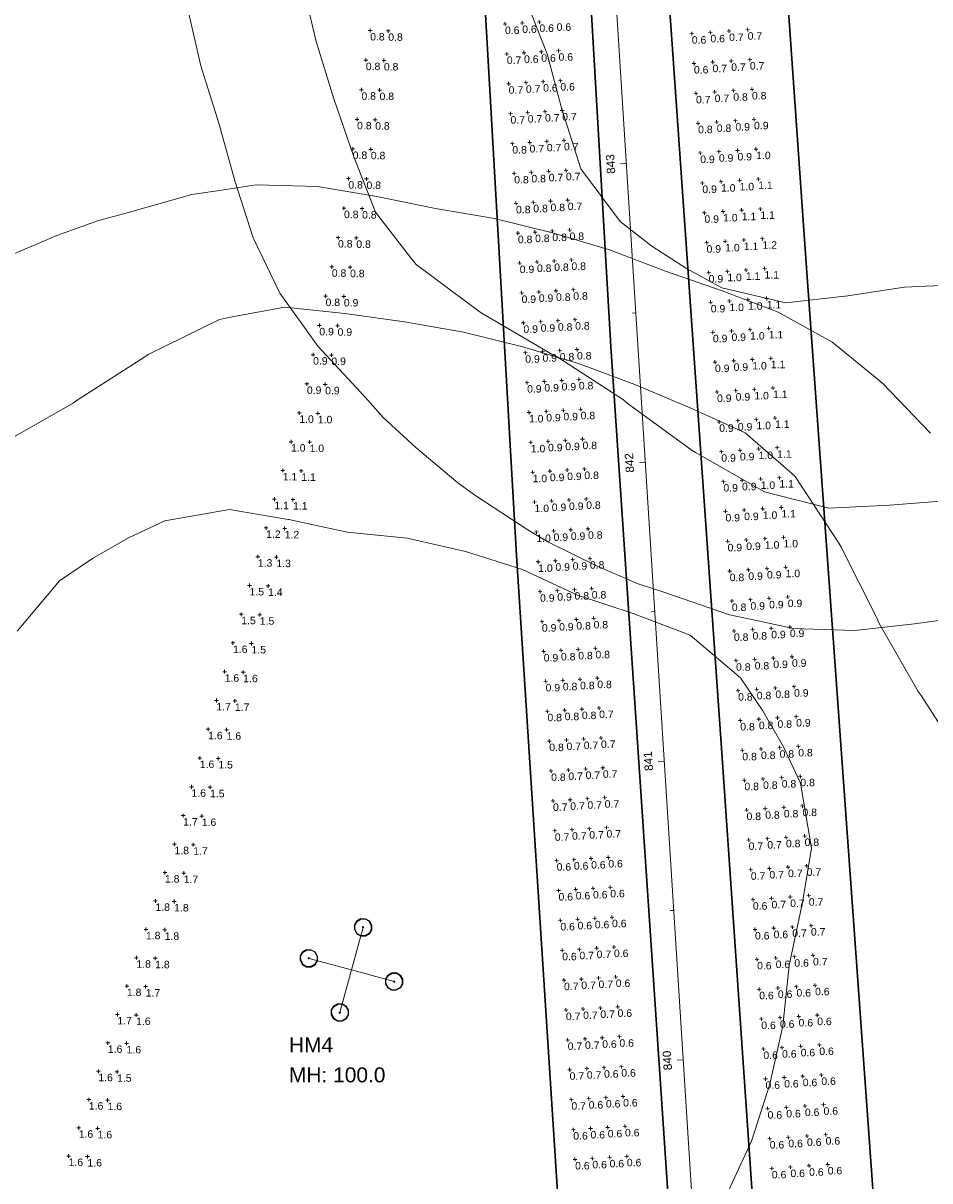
# Model space of a CAD drawing. Extents: x 11759 to 13757, y -2685 to 8839.
# Tile 44 of 55: x 12593 to 12896, y 6384 to 6771. Entities that reach past the tile are written whole.
import ezdxf

# ---------------------------------------------------------------- set-up
doc = ezdxf.new("R2010")
doc.units = 0
doc.header["$MEASUREMENT"] = 0
for name, color, linetype, lineweight in [('AGI32-115446_BK001 - Copy -- 2023-Jan-03 22h-01m-38s-DRAWING', 7, 'Continuous', 0), ('AGI32-Project_1-CALCPTS', 7, 'Continuous', 0), ('AGI32-Project_1-LUMINAIRE', 7, 'Continuous', 0), ('AGI32-Project_1-MARKPOINT', 7, 'Continuous', 0), ('AGI32-Project_1-POLE_PENDANT', 7, 'Continuous', 0), ('AGI32-Project_1-STATISTICAL_AREA', 7, 'Continuous', 0), ('AGI32-Project_1-TEMPLATE', 7, 'Continuous', 0)]:
    doc.layers.add(name, color=color, linetype=linetype, lineweight=lineweight)
doc.styles.add('AGI32-Arial', font='arial.ttf')

# ---------------------------------------------------------------- blocks, each defined once
blk = doc.blocks.new('AGI32-ID1buv4w-Project_1-STATISTICAL_AREA-US 23 NB - Overall')
at = {"layer": 'AGI32-Project_1-STATISTICAL_AREA', "color": 7, "linetype": 'Continuous', "lineweight": 30}
for p, q in [((666.46, 5256.13), (688.19, 4883.66)), ((656.72, 4813.91), (642.42, 5061.79)), ((688.19, 4883.66), (713.46, 4508.5)), ((679.36, 4461.75), (656.72, 4813.91))]:
    blk.add_line(p, q, dxfattribs=at)
blk = doc.blocks.new('AGI32-ID1buv4w-Project_1-STATISTICAL_AREA-US 23 SB - Overall')
at = {"layer": 'AGI32-Project_1-STATISTICAL_AREA', "color": 7, "linetype": 'Continuous', "lineweight": 30}
for p, q in [((753.15, 4916.24), (736.94, 5149.82)), ((701.41, 5088.01), (725.24, 4749.56)), ((776.51, 4591.61), (753.15, 4916.24)), ((725.24, 4749.56), (746.69, 4439.11))]:
    blk.add_line(p, q, dxfattribs=at)
blk = doc.blocks.new('AGI32-ID1buv4w-Project_1-LUMINAIRE-HM4_Symbol')
at = {"layer": 'AGI32-Project_1-LUMINAIRE', "color": 7, "linetype": 'ByBlock', "lineweight": 0}
for p, q in [((-0.87, 0.5), (-1, 0)), ((-0.87, 0.5, -0.3), (-1, 0, -0.3)), ((-1, 0), (-0.87, 0.5)), ((-1, 0), (-0.87, -0.5)), ((-1, 0, -0.3), (-1, 0)), ((-1, 0, -0.3), (-0.87, -0.5, -0.3)), ((-0.87, -0.5), (-1, 0)), ((-1, 0), (-1, 0, -0.3)), ((-0.82, 0.45, -0.3), (-0.95, 0, -0.3)), ((-0.95, 0, -0.3), (-0.82, -0.45, -0.3)), ((-0.5, 0.87), (-0.87, 0.5)), ((-0.5, 0.87, -0.3), (-0.87, 0.5, -0.3)), ((-0.87, 0.5), (-0.5, 0.87)), ((-0.87, 0.5, -0.3), (-0.87, 0.5)), ((-0.87, 0.5), (-0.87, 0.5, -0.3)), ((-0.45, 0.82, -0.3), (-0.82, 0.45, -0.3)), ((0, 1), (-0.5, 0.87)), ((0, 1, -0.3), (-0.5, 0.87, -0.3)), ((-0.5, 0.87), (0, 1)), ((-0.5, 0.87, -0.3), (-0.5, 0.87)), ((-0.5, 0.87), (-0.5, 0.87, -0.3)), ((0, 0.95, -0.3), (-0.45, 0.82, -0.3)), ((-0.1, 0), (0.1, 0)), ((0.5, 0.87), (0, 1)), ((0.5, 0.87, -0.3), (0, 1, -0.3)), ((0, 1, -0.3), (0, 1)), ((0, 1), (0.5, 0.87)), ((0, 1), (0, 1, -0.3)), ((0.45, 0.82, -0.3), (0, 0.95, -0.3)), ((0, -0.1), (0, 0.1)), ((0, 0.1), (0.1, 0)), ((0, -0.1), (0.1, 0)), ((0.82, 0.45, -0.3), (0.45, 0.82, -0.3)), ((0.87, 0.5), (0.5, 0.87)), ((0.87, 0.5, -0.3), (0.5, 0.87, -0.3)), ((0.5, 0.87, -0.3), (0.5, 0.87)), ((0.5, 0.87), (0.87, 0.5)), ((0.5, 0.87), (0.5, 0.87, -0.3)), ((0.95, 0, -0.3), (0.82, 0.45, -0.3)), ((0.82, -0.45, -0.3), (0.95, 0, -0.3)), ((1, 0), (0.87, 0.5)), ((1, 0, -0.3), (0.87, 0.5, -0.3)), ((0.87, 0.5, -0.3), (0.87, 0.5)), ((0.87, 0.5), (1, 0)), ((0.87, 0.5), (0.87, 0.5, -0.3)), ((0.87, -0.5), (1, 0)), ((0.87, -0.5, -0.3), (1, 0, -0.3)), ((1, 0), (0.87, -0.5)), ((1, 0), (1, 0, -0.3)), ((1, 0, -0.3), (1, 0)), ((-0.87, -0.5), (-0.5, -0.87)), ((-0.87, -0.5, -0.3), (-0.87, -0.5)), ((-0.87, -0.5, -0.3), (-0.5, -0.87, -0.3)), ((-0.5, -0.87), (-0.87, -0.5)), ((-0.87, -0.5), (-0.87, -0.5, -0.3)), ((-0.82, -0.45, -0.3), (-0.45, -0.82, -0.3)), ((-0.5, -0.87), (0, -1)), ((-0.5, -0.87, -0.3), (-0.5, -0.87)), ((-0.5, -0.87, -0.3), (0, -1, -0.3)), ((0, -1), (-0.5, -0.87)), ((-0.5, -0.87), (-0.5, -0.87, -0.3)), ((-0.45, -0.82, -0.3), (0, -0.95, -0.3)), ((0, -0.95, -0.3), (0.45, -0.82, -0.3)), ((0, -1), (0.5, -0.87)), ((0, -1, -0.3), (0.5, -0.87, -0.3)), ((0.5, -0.87), (0, -1)), ((0, -1, -0.3), (0, -1)), ((0, -1), (0, -1, -0.3)), ((0.45, -0.82, -0.3), (0.82, -0.45, -0.3)), ((0.5, -0.87), (0.87, -0.5)), ((0.5, -0.87, -0.3), (0.87, -0.5, -0.3)), ((0.87, -0.5), (0.5, -0.87)), ((0.5, -0.87, -0.3), (0.5, -0.87)), ((0.5, -0.87), (0.5, -0.87, -0.3)), ((0.87, -0.5, -0.3), (0.87, -0.5)), ((0.87, -0.5), (0.87, -0.5, -0.3))]:
    blk.add_line(p, q, dxfattribs=at)
blk = doc.blocks.new('AGI32-ID1buv4w-Project_1-LUMINAIRE-HM4_95-1')
at = {"layer": 'AGI32-Project_1-LUMINAIRE', "color": 7, "linetype": 'ByBlock', "lineweight": 0, "xscale": 3, "yscale": 3, "zscale": 3}
blk.add_blockref('AGI32-ID1buv4w-Project_1-LUMINAIRE-HM4_Symbol', (0, 0), dxfattribs=at)
blk = doc.blocks.new('AGI32-ID1buv4w-Project_1-LUMINAIRE-HM4_95-2')
at = {"layer": 'AGI32-Project_1-LUMINAIRE', "color": 7, "linetype": 'ByBlock', "lineweight": 0, "xscale": 3, "yscale": 3, "zscale": 3}
blk.add_blockref('AGI32-ID1buv4w-Project_1-LUMINAIRE-HM4_Symbol', (0, 0), dxfattribs=at)
blk = doc.blocks.new('AGI32-ID1buv4w-Project_1-LUMINAIRE-HM4_95-3')
at = {"layer": 'AGI32-Project_1-LUMINAIRE', "color": 7, "linetype": 'ByBlock', "lineweight": 0, "xscale": 3, "yscale": 3, "zscale": 3}
blk.add_blockref('AGI32-ID1buv4w-Project_1-LUMINAIRE-HM4_Symbol', (0, 0), dxfattribs=at)
blk = doc.blocks.new('AGI32-ID1buv4w-Project_1-LUMINAIRE-HM4_95-4')
at = {"layer": 'AGI32-Project_1-LUMINAIRE', "color": 7, "linetype": 'ByBlock', "lineweight": 0, "xscale": 3, "yscale": 3, "zscale": 3}
blk.add_blockref('AGI32-ID1buv4w-Project_1-LUMINAIRE-HM4_Symbol', (0, 0), dxfattribs=at)
blk = doc.blocks.new('AGI32-ID1buv4w-Project_1-LUMINAIRE-HM4_95_Labels')
at = {"layer": 'AGI32-Project_1-LUMINAIRE', "color": 7, "linetype": 'ByBlock', "lineweight": 0, "char_height": 5, "attachment_point": 1, "style": 'AGI32-Arial'}
for s, insert in [('HM4', (-20.87, -22.54, 100)), ('MH: 100.0', (-20.87, -32.54, 100))]:
    blk.add_mtext(s, dxfattribs=dict(at, insert=insert))
blk = doc.blocks.new('AGI32-ID1buv4w-Project_1-LUMINAIRE-HM4_Template2')
at = {"layer": 'AGI32-Project_1-TEMPLATE', "color": 1, "linetype": 'ByBlock', "lineweight": 0}
for p, q in [((-79.76, 249.5, -100), (-59.82, 251.5, -100)), ((-59.82, 251.5, -100), (-39.88, 252.8, -100)), ((-39.88, 252.8, -100), (-19.94, 254.78, -100)), ((-19.94, 254.78, -100), (0, 255.18, -100)), ((0, 255.18, -100), (19.94, 254.78, -100)), ((19.94, 254.78, -100), (39.88, 252.8, -100)), ((39.88, 252.8, -100), (59.82, 251.5, -100)), ((59.82, 251.5, -100), (79.76, 249.5, -100)), ((-99.7, 244.62, -100), (-79.76, 249.5, -100)), ((79.76, 249.5, -100), (99.7, 244.62, -100)), ((-111.77, 239.28, -100), (-99.7, 244.62, -100)), ((99.7, 244.62, -100), (111.77, 239.28, -100)), ((-119.64, 235.83, -100), (-111.77, 239.28, -100)), ((111.77, 239.28, -100), (119.64, 235.83, -100)), ((-139.58, 223.87, -100), (-119.64, 235.83, -100)), ((119.64, 235.83, -100), (139.58, 223.87, -100)), ((-147.4, 219.34, -100), (-139.58, 223.87, -100)), ((-159.52, 210.76, -100), (-147.4, 219.34, -100)), ((-173.98, 199.4, -100), (-159.52, 210.76, -100)), ((-254.78, -19.94, -100), (-255.18, 0, -100)), ((-252.8, -39.88, -100), (-254.78, -19.94, -100)), ((-251.5, -59.82, -100), (-252.8, -39.88, -100)), ((-249.5, -79.76, -100), (-251.5, -59.82, -100)), ((-244.62, -99.7, -100), (-249.5, -79.76, -100)), ((-239.28, -111.77, -100), (-244.62, -99.7, -100)), ((-235.83, -119.64, -100), (-239.28, -111.77, -100)), ((-223.87, -139.58, -100), (-235.83, -119.64, -100)), ((-219.34, -147.4, -100), (-223.87, -139.58, -100)), ((-210.76, -159.52, -100), (-219.34, -147.4, -100)), ((-199.4, -173.98, -100), (-210.76, -159.52, -100)), ((-194.39, -179.46, -100), (-199.4, -173.98, -100)), ((-179.46, -194.39, -100), (-194.39, -179.46, -100)), ((-173.98, -199.4, -100), (-179.46, -194.39, -100)), ((-159.52, -210.76, -100), (-173.98, -199.4, -100)), ((-147.4, -219.34, -100), (-159.52, -210.76, -100)), ((-139.58, -223.87, -100), (-147.4, -219.34, -100)), ((-119.64, -235.83, -100), (-139.58, -223.87, -100)), ((-111.77, -239.28, -100), (-119.64, -235.83, -100)), ((-99.7, -244.62, -100), (-111.77, -239.28, -100)), ((-79.76, -249.5, -100), (-99.7, -244.62, -100)), ((-59.82, -251.5, -100), (-79.76, -249.5, -100)), ((-39.88, -252.8, -100), (-59.82, -251.5, -100))]:
    blk.add_line(p, q, dxfattribs=at)
at = {"layer": 'AGI32-Project_1-TEMPLATE', "color": 5, "linetype": 'ByBlock', "lineweight": 0}
for p, q in [((-59.82, 210.98, -100), (-39.88, 213.54, -100)), ((-39.88, 213.54, -100), (-19.94, 215.43, -100)), ((-19.94, 215.43, -100), (0, 215.91, -100)), ((0, 215.91, -100), (19.94, 215.43, -100)), ((19.94, 215.43, -100), (39.88, 213.54, -100)), ((39.88, 213.54, -100), (59.82, 210.98, -100)), ((-79.76, 207.72, -100), (-59.82, 210.98, -100)), ((59.82, 210.98, -100), (79.76, 207.72, -100)), ((-96.98, 199.4, -100), (-79.76, 207.72, -100)), ((79.76, 207.72, -100), (96.98, 199.4, -100)), ((-119.64, 180.41, -100), (-99.7, 198.01, -100)), ((-99.7, 198.01, -100), (-96.98, 199.4, -100)), ((96.98, 199.4, -100), (99.7, 198.01, -100)), ((99.7, 198.01, -100), (119.64, 180.41, -100)), ((-138.58, 159.52, -100), (-120.57, 179.46, -100)), ((-120.57, 179.46, -100), (-119.64, 180.41, -100)), ((119.64, 180.41, -100), (120.57, 179.46, -100)), ((120.57, 179.46, -100), (138.58, 159.52, -100)), ((-139.58, 158.23, -100), (-138.58, 159.52, -100)), ((138.58, 159.52, -100), (139.58, 158.23, -100)), ((-158.23, 139.58, -100), (-139.58, 158.23, -100)), ((139.58, 158.23, -100), (158.23, 139.58, -100)), ((158.23, 139.58, -100), (159.52, 138.58, -100)), ((159.52, 138.58, -100), (179.46, 120.57, -100)), ((-215.43, -19.94, -100), (-215.91, 0, -100)), ((-213.54, -39.88, -100), (-215.43, -19.94, -100)), ((-210.98, -59.82, -100), (-213.54, -39.88, -100)), ((-207.72, -79.76, -100), (-210.98, -59.82, -100)), ((-199.4, -96.98, -100), (-207.72, -79.76, -100)), ((-198.01, -99.7, -100), (-199.4, -96.98, -100)), ((-180.41, -119.64, -100), (-198.01, -99.7, -100)), ((-179.46, -120.57, -100), (-180.41, -119.64, -100)), ((-159.52, -138.58, -100), (-179.46, -120.57, -100)), ((-158.23, -139.58, -100), (-159.52, -138.58, -100)), ((-139.58, -158.23, -100), (-158.23, -139.58, -100)), ((-138.58, -159.52, -100), (-139.58, -158.23, -100)), ((-120.57, -179.46, -100), (-138.58, -159.52, -100)), ((-119.64, -180.41, -100), (-120.57, -179.46, -100)), ((-99.7, -198.01, -100), (-119.64, -180.41, -100)), ((-96.98, -199.4, -100), (-99.7, -198.01, -100)), ((-79.76, -207.72, -100), (-96.98, -199.4, -100)), ((-59.82, -210.98, -100), (-79.76, -207.72, -100)), ((-39.88, -213.54, -100), (-59.82, -210.98, -100))]:
    blk.add_line(p, q, dxfattribs=at)
at = {"layer": 'AGI32-Project_1-TEMPLATE', "color": 3, "linetype": 'ByBlock', "lineweight": 0}
for p, q in [((-39.88, 140.7, -100), (-19.94, 144.04, -100)), ((-19.94, 144.04, -100), (0, 144.89, -100)), ((0, 144.89, -100), (19.94, 144.04, -100)), ((19.94, 144.04, -100), (39.88, 140.7, -100)), ((-79.76, 137.62, -100), (-60.05, 139.58, -100)), ((-60.05, 139.58, -100), (-59.82, 139.61, -100)), ((-59.82, 139.61, -100), (-39.88, 140.7, -100)), ((39.88, 140.7, -100), (59.82, 139.61, -100)), ((59.82, 139.61, -100), (60.05, 139.58, -100)), ((60.05, 139.58, -100), (79.76, 137.62, -100)), ((-99.7, 128.36, -100), (-79.76, 137.62, -100)), ((79.76, 137.62, -100), (99.7, 128.36, -100)), ((-109.89, 119.64, -100), (-99.7, 128.36, -100)), ((99.7, 128.36, -100), (109.89, 119.64, -100)), ((-119.64, 109.89, -100), (-109.89, 119.64, -100)), ((109.89, 119.64, -100), (119.64, 109.89, -100)), ((-128.36, 99.7, -100), (-119.64, 109.89, -100)), ((119.64, 109.89, -100), (128.36, 99.7, -100)), ((-137.62, 79.76, -100), (-128.36, 99.7, -100)), ((128.36, 99.7, -100), (137.62, 79.76, -100)), ((137.62, 79.76, -100), (139.58, 60.05, -100)), ((139.58, 60.05, -100), (139.61, 59.82, -100)), ((139.61, 59.82, -100), (140.7, 39.88, -100)), ((140.7, 39.88, -100), (144.04, 19.94, -100)), ((144.04, 19.94, -100), (144.89, 0, -100)), ((144.89, 0, -100), (144.04, -19.94, -100)), ((-140.7, -39.88, -100), (-144.04, -19.94, -100)), ((144.04, -19.94, -100), (140.7, -39.88, -100)), ((-139.61, -59.82, -100), (-140.7, -39.88, -100)), ((-139.58, -60.05, -100), (-139.61, -59.82, -100)), ((-137.62, -79.76, -100), (-139.58, -60.05, -100)), ((-128.36, -99.7, -100), (-137.62, -79.76, -100)), ((-119.64, -109.89, -100), (-128.36, -99.7, -100)), ((-109.89, -119.64, -100), (-119.64, -109.89, -100)), ((-99.7, -128.36, -100), (-109.89, -119.64, -100)), ((-79.76, -137.62, -100), (-99.7, -128.36, -100)), ((-60.05, -139.58, -100), (-79.76, -137.62, -100)), ((-59.82, -139.61, -100), (-60.05, -139.58, -100)), ((-39.88, -140.7, -100), (-59.82, -139.61, -100)), ((-19.94, -144.04, -100), (-39.88, -140.7, -100))]:
    blk.add_line(p, q, dxfattribs=at)
blk = doc.blocks.new('AGI32-ID1buv4w-Project_1-LUMINAIRE-HM4_95')
at = {"layer": 'AGI32-Project_1-POLE_PENDANT', "color": 7, "linetype": 'ByBlock', "lineweight": 0}
for q in [(0, 14.751), (-14.751, 0), (14.751, 0), (0, -14.751), (0, 0, -100)]:
    blk.add_line((0, 0), q, dxfattribs=at)
at = {"layer": 'AGI32-Project_1-LUMINAIRE', "color": 7, "linetype": 'ByBlock', "lineweight": 0}
for name, p, rotation in [('AGI32-ID1buv4w-Project_1-LUMINAIRE-HM4_95-2', (0, 14.751), 90.00007750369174), ('AGI32-ID1buv4w-Project_1-LUMINAIRE-HM4_95-3', (-14.751, 0), 180.0001550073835), ('AGI32-ID1buv4w-Project_1-LUMINAIRE-HM4_95-4', (0, -14.751), 270.0002325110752), ('AGI32-ID1buv4w-Project_1-LUMINAIRE-HM4_95_Labels', (0, 0, -100), 15.25571508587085)]:
    blk.add_blockref(name, p, dxfattribs=dict(at, rotation=rotation))
blk.add_blockref('AGI32-ID1buv4w-Project_1-LUMINAIRE-HM4_95-1', (14.751, 0), dxfattribs=at)
at = {"layer": 'AGI32-Project_1-TEMPLATE', "color": 7, "linetype": 'ByBlock', "lineweight": 0}
blk.add_blockref('AGI32-ID1buv4w-Project_1-LUMINAIRE-HM4_Template2', (0, 0), dxfattribs=at)
blk = doc.blocks.new('AGI32-ID1buv4w-Project_1-LUMINAIRE-HM4_90')
at = {"layer": 'AGI32-Project_1-TEMPLATE', "color": 7, "linetype": 'ByBlock', "lineweight": 0}
blk.add_blockref('AGI32-ID1buv4w-Project_1-LUMINAIRE-HM4_Template2', (0, 0), dxfattribs=at)
blk = doc.blocks.new('AGI32-ID1buv4w-MARKPOINT')
at = {"layer": 'AGI32-Project_1-MARKPOINT', "color": 0, "linetype": 'Continuous', "lineweight": 0}
for p, q in [((-0.125, 0), (0.125, 0)), ((0, -0.125), (0, 0.125))]:
    blk.add_line(p, q, dxfattribs=at)
blk = doc.blocks.new('AGI32-ID1buv4w-Project_1-CALCPTS-US 23 NB - STA 837+50 TO STA 843+00_Luminance')
at = {"layer": 'AGI32-Project_1-MARKPOINT', "color": 154, "linetype": 'Continuous', "lineweight": 0, "xscale": 5, "yscale": 5, "zscale": 5, "rotation": 94.03608409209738}
for p in [(715.28, 4988.21), (721.51, 4988.65), (727.74, 4989.09), (733.96, 4989.53), (715.98, 4978.24), (722.21, 4978.68), (728.44, 4979.11), (734.67, 4979.56), (722.92, 4968.7), (729.14, 4969.14), (735.37, 4969.58), (716.69, 4968.26), (717.39, 4958.29), (723.62, 4958.73), (729.85, 4959.16), (736.07, 4959.6), (736.78, 4949.63), (718.09, 4948.31), (724.32, 4948.75), (730.55, 4949.19), (718.8, 4938.34), (725.03, 4938.77), (731.25, 4939.22), (737.48, 4939.65), (719.5, 4928.36), (725.73, 4928.8), (731.96, 4929.24), (738.19, 4929.68), (720.21, 4918.39), (726.43, 4918.82), (732.66, 4919.26), (738.89, 4919.7), (720.91, 4908.41), (727.14, 4908.85), (733.36, 4909.29), (739.59, 4909.73), (734.07, 4899.31), (740.3, 4899.75), (721.61, 4898.44), (727.84, 4898.87), (722.32, 4888.46), (728.55, 4888.9), (734.77, 4889.34), (741, 4889.78), (741.7, 4879.8), (723.02, 4878.48), (729.25, 4878.92), (735.48, 4879.36), (723.72, 4868.51), (729.95, 4868.95), (736.18, 4869.39), (742.41, 4869.83), (724.43, 4858.53), (730.66, 4858.97), (736.88, 4859.41), (743.11, 4859.85), (731.36, 4849), (737.59, 4849.44), (743.82, 4849.88), (725.13, 4848.56), (725.84, 4838.58), (732.06, 4839.02), (738.29, 4839.46), (744.52, 4839.9), (739, 4829.49), (745.22, 4829.93), (726.54, 4828.61), (732.77, 4829.05), (727.24, 4818.63), (733.47, 4819.07), (739.7, 4819.51), (745.93, 4819.95), (727.95, 4808.66), (734.17, 4809.1), (740.4, 4809.54), (746.63, 4809.98), (728.65, 4798.68), (734.88, 4799.12), (741.11, 4799.56), (747.34, 4800), (729.35, 4788.71), (735.58, 4789.15), (741.81, 4789.59), (748.04, 4790.03), (736.29, 4779.17), (742.51, 4779.61), (748.74, 4780.05), (730.06, 4778.73), (730.76, 4768.76), (736.99, 4769.2), (743.22, 4769.64), (749.45, 4770.07), (750.15, 4760.1), (731.47, 4758.78), (737.69, 4759.22), (743.92, 4759.66), (732.17, 4748.81), (738.4, 4749.25), (744.63, 4749.69), (750.85, 4750.12), (732.87, 4738.83), (739.1, 4739.27), (745.33, 4739.71), (751.56, 4740.15), (739.81, 4729.3), (746.03, 4729.73), (752.26, 4730.18), (733.58, 4728.86), (734.28, 4718.88), (740.51, 4719.32), (746.74, 4719.76), (752.97, 4720.2), (747.44, 4709.78), (753.67, 4710.22), (734.99, 4708.91), (741.21, 4709.35), (735.69, 4698.93), (741.92, 4699.37), (748.15, 4699.81), (754.37, 4700.25), (755.08, 4690.27), (736.39, 4688.96), (742.62, 4689.4), (748.85, 4689.83), (737.1, 4678.98), (743.32, 4679.42), (749.55, 4679.86), (755.78, 4680.3), (737.8, 4669.01), (744.03, 4669.44), (750.26, 4669.88), (756.48, 4670.32), (744.73, 4659.47), (750.96, 4659.91), (757.19, 4660.35), (738.5, 4659.03), (739.21, 4649.06), (745.44, 4649.49), (751.66, 4649.93), (757.89, 4650.37), (752.37, 4639.96), (758.59, 4640.4), (739.91, 4639.08), (746.14, 4639.52), (740.61, 4629.1), (746.84, 4629.54), (753.07, 4629.98), (759.3, 4630.42), (741.32, 4619.13), (747.55, 4619.57), (753.77, 4620.01), (760, 4620.45), (742.02, 4609.15), (748.25, 4609.59), (754.48, 4610.03), (760.71, 4610.47)]:
    blk.add_blockref('AGI32-ID1buv4w-MARKPOINT', p, dxfattribs=at)
at = {"layer": 'AGI32-Project_1-CALCPTS', "color": 154, "linetype": 'Continuous', "lineweight": 0, "char_height": 2.5, "attachment_point": 1, "style": 'AGI32-Arial'}
for s, insert in [('0.7', (733.96, 4988.7)), ('0.6', (715.28, 4987.38)), ('0.6', (721.51, 4987.82)), ('0.7', (727.74, 4988.26)), ('0.6', (715.98, 4977.4)), ('0.7', (722.21, 4977.84)), ('0.7', (728.44, 4978.28)), ('0.7', (734.67, 4978.72)), ('0.7', (716.69, 4967.43)), ('0.7', (722.92, 4967.87)), ('0.8', (729.14, 4968.31)), ('0.8', (735.37, 4968.75)), ('0.8', (723.62, 4957.89)), ('0.9', (729.85, 4958.33)), ('0.9', (736.07, 4958.77)), ('0.8', (717.39, 4957.45)), ('0.9', (718.09, 4947.48)), ('0.9', (724.32, 4947.92)), ('0.9', (730.55, 4948.36)), ('1.0', (736.78, 4948.8)), ('1.0', (731.25, 4938.38)), ('1.1', (737.48, 4938.82)), ('0.9', (718.8, 4937.5)), ('1.0', (725.03, 4937.94)), ('0.9', (719.5, 4927.53)), ('1.0', (725.73, 4927.97)), ('1.1', (731.96, 4928.41)), ('1.1', (738.19, 4928.85)), ('0.9', (720.21, 4917.55)), ('1.0', (726.43, 4917.99)), ('1.1', (732.66, 4918.43)), ('1.2', (738.89, 4918.87)), ('0.9', (720.91, 4907.58)), ('1.0', (727.14, 4908.02)), ('1.1', (733.36, 4908.46)), ('1.1', (739.59, 4908.89)), ('0.9', (721.61, 4897.6)), ('1.0', (727.84, 4898.04)), ('1.0', (734.07, 4898.48)), ('1.1', (740.3, 4898.92)), ('0.9', (728.55, 4888.07)), ('1.0', (734.77, 4888.51)), ('1.1', (741, 4888.94)), ('0.9', (722.32, 4887.63)), ('0.9', (723.02, 4877.65)), ('0.9', (729.25, 4878.09)), ('1.0', (735.48, 4878.53)), ('1.1', (741.7, 4878.97)), ('1.1', (742.41, 4868.99)), ('0.9', (723.72, 4867.68)), ('0.9', (729.95, 4868.12)), ('1.0', (736.18, 4868.55)), ('0.9', (724.43, 4857.7)), ('0.9', (730.66, 4858.14)), ('1.0', (736.88, 4858.58)), ('1.1', (743.11, 4859.02)), ('0.9', (725.13, 4847.73)), ('0.9', (731.36, 4848.16)), ('1.0', (737.59, 4848.6)), ('1.1', (743.82, 4849.04)), ('0.9', (732.06, 4838.19)), ('1.0', (738.29, 4838.63)), ('1.1', (744.52, 4839.07)), ('0.9', (725.84, 4837.75)), ('0.9', (726.54, 4827.77)), ('0.9', (732.77, 4828.21)), ('1.0', (739, 4828.65)), ('1.1', (745.22, 4829.09)), ('1.0', (739.7, 4818.68)), ('1.0', (745.93, 4819.12)), ('0.9', (727.24, 4817.8)), ('0.9', (733.47, 4818.24)), ('0.8', (727.95, 4807.82)), ('0.9', (734.17, 4808.26)), ('0.9', (740.4, 4808.7)), ('1.0', (746.63, 4809.14)), ('0.9', (747.34, 4799.17)), ('0.8', (728.65, 4797.85)), ('0.9', (734.88, 4798.29)), ('0.9', (741.11, 4798.73)), ('0.8', (729.35, 4787.87)), ('0.8', (735.58, 4788.31)), ('0.9', (741.81, 4788.75)), ('0.9', (748.04, 4789.19)), ('0.8', (730.06, 4777.9)), ('0.8', (736.29, 4778.34)), ('0.9', (742.51, 4778.78)), ('0.9', (748.74, 4779.22)), ('0.8', (736.99, 4768.36)), ('0.8', (743.22, 4768.8)), ('0.9', (749.45, 4769.24)), ('0.8', (730.76, 4767.92)), ('0.8', (731.47, 4757.95)), ('0.8', (737.69, 4758.39)), ('0.8', (743.92, 4758.83)), ('0.9', (750.15, 4759.27)), ('0.8', (744.63, 4748.85)), ('0.8', (750.85, 4749.29)), ('0.8', (732.17, 4747.97)), ('0.8', (738.4, 4748.41)), ('0.8', (732.87, 4738)), ('0.8', (739.1, 4738.44)), ('0.8', (745.33, 4738.88)), ('0.8', (751.56, 4739.32)), ('0.8', (733.58, 4728.02)), ('0.8', (739.81, 4728.46)), ('0.8', (746.03, 4728.9)), ('0.8', (752.26, 4729.34)), ('0.7', (734.28, 4718.05)), ('0.7', (740.51, 4718.49)), ('0.8', (746.74, 4718.93)), ('0.8', (752.97, 4719.37)), ('0.7', (734.99, 4708.07)), ('0.7', (741.21, 4708.51)), ('0.7', (747.44, 4708.95)), ('0.7', (753.67, 4709.39)), ('0.7', (748.15, 4698.98)), ('0.7', (754.37, 4699.42)), ('0.6', (735.69, 4698.1)), ('0.7', (741.92, 4698.54)), ('0.6', (736.39, 4688.12)), ('0.6', (742.62, 4688.56)), ('0.7', (748.85, 4689)), ('0.7', (755.08, 4689.44)), ('0.7', (755.78, 4679.47)), ('0.6', (737.1, 4678.15)), ('0.6', (743.32, 4678.59)), ('0.6', (749.55, 4679.03)), ('0.6', (737.8, 4668.17)), ('0.6', (744.03, 4668.61)), ('0.6', (750.26, 4669.05)), ('0.6', (756.48, 4669.49)), ('0.6', (738.5, 4658.2)), ('0.6', (744.73, 4658.64)), ('0.6', (750.96, 4659.08)), ('0.6', (757.19, 4659.51)), ('0.6', (745.44, 4648.66)), ('0.6', (751.66, 4649.1)), ('0.6', (757.89, 4649.54)), ('0.6', (739.21, 4648.22)), ('0.6', (739.91, 4638.25)), ('0.6', (746.14, 4638.69)), ('0.6', (752.37, 4639.12)), ('0.6', (758.59, 4639.56)), ('0.6', (753.07, 4629.15)), ('0.6', (759.3, 4629.59)), ('0.6', (740.61, 4628.27)), ('0.6', (746.84, 4628.71)), ('0.6', (741.32, 4618.3)), ('0.6', (747.55, 4618.74)), ('0.6', (753.77, 4619.17)), ('0.6', (760, 4619.61)), ('0.6', (760.71, 4609.64)), ('0.6', (742.02, 4608.32)), ('0.6', (748.25, 4608.76)), ('0.6', (754.48, 4609.2))]:
    blk.add_mtext(s, dxfattribs=dict(at, insert=insert))
blk = doc.blocks.new('AGI32-ID1buv4w-Project_1-CALCPTS-US 23 SB - Ramp D_E')
at = {"layer": 'AGI32-Project_1-MARKPOINT', "color": 6, "linetype": 'Continuous', "lineweight": 0, "xscale": 5, "yscale": 5, "zscale": 5}
for p in [(607.78, 4989.26), (613.83, 4989.14), (606.33, 4979.37), (612.37, 4979.25), (604.87, 4969.47), (610.92, 4969.35), (603.41, 4959.58), (609.46, 4959.46), (601.95, 4949.69), (608, 4949.57), (600.5, 4939.79), (606.55, 4939.67), (599.04, 4929.9), (605.09, 4929.78), (597.04, 4920.1), (603.15, 4919.97), (594.96, 4910.32), (601.07, 4910.19), (592.88, 4900.54), (598.99, 4900.41), (590.8, 4890.76), (596.9, 4890.63), (588.71, 4880.98), (594.82, 4880.85), (586.63, 4871.2), (592.74, 4871.07), (584.1, 4861.53), (590.3, 4861.38), (581.33, 4851.92), (587.53, 4851.77), (578.56, 4842.32), (584.76, 4842.16), (575.78, 4832.71), (581.99, 4832.55), (573.01, 4823.1), (579.21, 4822.95), (570.24, 4813.49), (576.44, 4813.34), (567.47, 4803.88), (573.67, 4803.73), (564.7, 4794.27), (570.9, 4794.12), (561.93, 4784.67), (568.13, 4784.51), (559.15, 4775.06), (565.35, 4774.91), (556.38, 4765.45), (562.58, 4765.3), (553.61, 4755.84), (559.81, 4755.69), (550.84, 4746.23), (557.04, 4746.08), (548.07, 4736.63), (554.27, 4736.47), (545.3, 4727.02), (551.5, 4726.86), (542.38, 4717.45), (548.65, 4717.28), (539.2, 4707.97), (545.47, 4707.8), (536.02, 4698.49), (542.29, 4698.32), (532.84, 4689.01), (539.11, 4688.84), (529.66, 4679.53), (535.93, 4679.36), (526.48, 4670.05), (532.75, 4669.88), (523.3, 4660.57), (529.57, 4660.4), (520.12, 4651.09), (526.39, 4650.91), (516.94, 4641.61), (523.21, 4641.43), (513.76, 4632.13), (520.02, 4631.95), (510.38, 4622.71), (516.69, 4622.53), (507, 4613.3), (513.31, 4613.12)]:
    blk.add_blockref('AGI32-ID1buv4w-MARKPOINT', p, dxfattribs=at)
at = {"layer": 'AGI32-Project_1-CALCPTS', "color": 6, "linetype": 'Continuous', "lineweight": 0, "char_height": 2.5, "attachment_point": 1, "style": 'AGI32-Arial'}
for s, insert in [('0.8', (607.78, 4988.43)), ('0.8', (613.83, 4988.31)), ('0.8', (606.33, 4978.53)), ('0.8', (612.37, 4978.42)), ('0.8', (604.87, 4968.64)), ('0.8', (610.92, 4968.52)), ('0.8', (603.41, 4958.75)), ('0.8', (609.46, 4958.63)), ('0.8', (601.95, 4948.85)), ('0.8', (608, 4948.74)), ('0.8', (600.5, 4938.96)), ('0.8', (606.55, 4938.84)), ('0.8', (599.04, 4929.07)), ('0.8', (605.09, 4928.95)), ('0.8', (597.04, 4919.27)), ('0.8', (603.15, 4919.14)), ('0.8', (594.96, 4909.49)), ('0.8', (601.07, 4909.36)), ('0.8', (592.88, 4899.71)), ('0.9', (598.99, 4899.58)), ('0.9', (590.8, 4889.93)), ('0.9', (596.9, 4889.8)), ('0.9', (588.71, 4880.15)), ('0.9', (594.82, 4880.02)), ('0.9', (586.63, 4870.37)), ('0.9', (592.74, 4870.24)), ('1.0', (584.1, 4860.7)), ('1.0', (590.3, 4860.55)), ('1.0', (581.33, 4851.09)), ('1.0', (587.53, 4850.94)), ('1.1', (578.56, 4841.48)), ('1.1', (584.76, 4841.33)), ('1.1', (575.78, 4831.87)), ('1.1', (581.99, 4831.72)), ('1.2', (573.01, 4822.27)), ('1.2', (579.21, 4822.11)), ('1.3', (570.24, 4812.66)), ('1.3', (576.44, 4812.51)), ('1.5', (567.47, 4803.05)), ('1.4', (573.67, 4802.9)), ('1.5', (564.7, 4793.44)), ('1.5', (570.9, 4793.29)), ('1.6', (561.93, 4783.83)), ('1.5', (568.13, 4783.68)), ('1.6', (559.15, 4774.23)), ('1.6', (565.35, 4774.07)), ('1.7', (556.38, 4764.62)), ('1.7', (562.58, 4764.46)), ('1.6', (553.61, 4755.01)), ('1.6', (559.81, 4754.86)), ('1.6', (550.84, 4745.4)), ('1.5', (557.04, 4745.25)), ('1.6', (548.07, 4735.79)), ('1.5', (554.27, 4735.64)), ('1.7', (545.3, 4726.18)), ('1.6', (551.5, 4726.03)), ('1.8', (542.38, 4716.62)), ('1.7', (548.65, 4716.45)), ('1.8', (539.2, 4707.14)), ('1.7', (545.47, 4706.97)), ('1.8', (536.02, 4697.66)), ('1.8', (542.29, 4697.49)), ('1.8', (532.84, 4688.18)), ('1.8', (539.11, 4688)), ('1.8', (529.66, 4678.7)), ('1.8', (535.93, 4678.52)), ('1.8', (526.48, 4669.22)), ('1.7', (532.75, 4669.04)), ('1.7', (523.3, 4659.74)), ('1.6', (529.57, 4659.56)), ('1.6', (520.12, 4650.26)), ('1.6', (526.39, 4650.08)), ('1.6', (516.94, 4640.78)), ('1.5', (523.21, 4640.6)), ('1.6', (513.76, 4631.29)), ('1.6', (520.02, 4631.12)), ('1.6', (510.38, 4621.88)), ('1.6', (516.69, 4621.69)), ('1.6', (507, 4612.47)), ('1.6', (513.31, 4612.28))]:
    blk.add_mtext(s, dxfattribs=dict(at, insert=insert))
blk = doc.blocks.new('AGI32-ID1buv4w-Project_1-CALCPTS-US 23 SB - STA 845+00 TO STA 837+50_Luminance')
at = {"layer": 'AGI32-Project_1-MARKPOINT', "color": 154, "linetype": 'Continuous', "lineweight": 0, "xscale": 5, "yscale": 5, "zscale": 5, "rotation": 273.5372228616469}
for p in [(664.35, 4992.14), (652.84, 4991.42), (658.6, 4991.78), (653.45, 4981.44), (659.21, 4981.8), (664.97, 4982.15), (670.73, 4982.51), (671.35, 4972.53), (654.07, 4971.46), (659.83, 4971.82), (665.59, 4972.17), (654.69, 4961.48), (660.45, 4961.84), (666.21, 4962.19), (671.96, 4962.55), (655.3, 4951.5), (661.06, 4951.85), (666.82, 4952.21), (672.58, 4952.57), (661.68, 4941.87), (667.44, 4942.23), (673.2, 4942.59), (655.92, 4941.52), (656.54, 4931.54), (662.3, 4931.89), (668.06, 4932.25), (673.81, 4932.6), (668.67, 4922.27), (674.43, 4922.62), (657.15, 4921.56), (662.91, 4921.91), (657.77, 4911.57), (663.53, 4911.93), (669.29, 4912.29), (675.05, 4912.64), (658.39, 4901.59), (664.15, 4901.95), (669.91, 4902.31), (675.67, 4902.66), (659.01, 4891.61), (664.76, 4891.97), (670.52, 4892.32), (676.28, 4892.68), (659.62, 4881.63), (665.38, 4881.99), (671.14, 4882.34), (676.9, 4882.7), (666, 4872.01), (671.76, 4872.36), (677.52, 4872.72), (660.24, 4871.65), (660.86, 4861.67), (666.62, 4862.03), (672.37, 4862.38), (678.13, 4862.74), (678.75, 4852.76), (661.47, 4851.69), (667.23, 4852.05), (672.99, 4852.4), (662.09, 4841.71), (667.85, 4842.06), (673.61, 4842.42), (679.37, 4842.78), (662.71, 4831.73), (668.47, 4832.08), (674.23, 4832.44), (679.98, 4832.8), (663.32, 4821.75), (669.08, 4822.1), (674.84, 4822.46), (680.6, 4822.81), (663.94, 4811.77), (669.7, 4812.12), (675.46, 4812.48), (681.22, 4812.83), (676.08, 4802.5), (681.84, 4802.85), (664.56, 4801.78), (670.32, 4802.14), (665.18, 4791.8), (670.93, 4792.16), (676.69, 4792.52), (682.45, 4792.87), (665.79, 4781.82), (671.55, 4782.18), (677.31, 4782.53), (683.07, 4782.89), (666.41, 4771.84), (672.17, 4772.2), (677.93, 4772.55), (683.69, 4772.91), (667.03, 4761.86), (672.79, 4762.22), (678.54, 4762.57), (684.3, 4762.93), (673.4, 4752.24), (679.16, 4752.59), (684.92, 4752.95), (667.64, 4751.88), (668.26, 4741.9), (674.02, 4742.26), (679.78, 4742.61), (685.54, 4742.97), (686.15, 4732.99), (668.88, 4731.92), (674.64, 4732.27), (680.4, 4732.63), (669.49, 4721.94), (675.25, 4722.29), (681.01, 4722.65), (686.77, 4723.01), (670.11, 4711.96), (675.87, 4712.31), (681.63, 4712.67), (687.39, 4713.02), (670.73, 4701.98), (676.49, 4702.33), (682.25, 4702.69), (688.01, 4703.04), (671.35, 4691.99), (677.1, 4692.35), (682.86, 4692.71), (688.62, 4693.06), (683.48, 4682.73), (689.24, 4683.08), (671.96, 4682.01), (677.72, 4682.37), (672.58, 4672.03), (678.34, 4672.39), (684.1, 4672.74), (689.86, 4673.1), (673.2, 4662.05), (678.95, 4662.41), (684.71, 4662.76), (690.47, 4663.12), (673.81, 4652.07), (679.57, 4652.43), (685.33, 4652.78), (691.09, 4653.14), (674.43, 4642.09), (680.19, 4642.44), (685.95, 4642.8), (691.71, 4643.16), (680.81, 4632.46), (686.56, 4632.82), (692.32, 4633.18), (675.05, 4632.11), (675.66, 4622.13), (681.42, 4622.48), (687.18, 4622.84), (692.94, 4623.19), (693.56, 4613.21), (676.28, 4612.15), (682.04, 4612.5), (687.8, 4612.86)]:
    blk.add_blockref('AGI32-ID1buv4w-MARKPOINT', p, dxfattribs=at)
at = {"layer": 'AGI32-Project_1-CALCPTS', "color": 154, "linetype": 'Continuous', "lineweight": 0, "char_height": 2.5, "attachment_point": 1, "style": 'AGI32-Arial'}
for s, insert in [('0.6', (652.84, 4990.59)), ('0.6', (658.6, 4990.95)), ('0.6', (664.35, 4991.3)), ('0.6', (670.11, 4991.66)), ('0.6', (659.21, 4980.96)), ('0.6', (664.97, 4981.32)), ('0.6', (670.73, 4981.68)), ('0.7', (653.45, 4980.61)), ('0.7', (654.07, 4970.63)), ('0.7', (659.83, 4970.98)), ('0.6', (665.59, 4971.34)), ('0.6', (671.35, 4971.7)), ('0.7', (671.96, 4961.71)), ('0.7', (654.69, 4960.65)), ('0.7', (660.45, 4961)), ('0.7', (666.21, 4961.36)), ('0.8', (655.3, 4950.67)), ('0.7', (661.06, 4951.02)), ('0.7', (666.82, 4951.38)), ('0.7', (672.58, 4951.73)), ('0.8', (655.92, 4940.68)), ('0.8', (661.68, 4941.04)), ('0.7', (667.44, 4941.4)), ('0.7', (673.2, 4941.75)), ('0.8', (656.54, 4930.7)), ('0.8', (662.3, 4931.06)), ('0.8', (668.06, 4931.42)), ('0.7', (673.81, 4931.77)), ('0.8', (657.15, 4920.72)), ('0.8', (662.91, 4921.08)), ('0.8', (668.67, 4921.43)), ('0.8', (674.43, 4921.79)), ('0.8', (669.29, 4911.45)), ('0.8', (675.05, 4911.81)), ('0.9', (657.77, 4910.74)), ('0.8', (663.53, 4911.1)), ('0.9', (658.39, 4900.76)), ('0.9', (664.15, 4901.12)), ('0.8', (669.91, 4901.47)), ('0.8', (675.67, 4901.83)), ('0.9', (659.01, 4890.78)), ('0.9', (664.76, 4891.14)), ('0.8', (670.52, 4891.49)), ('0.8', (676.28, 4891.85)), ('0.9', (659.62, 4880.8)), ('0.9', (665.38, 4881.15)), ('0.8', (671.14, 4881.51)), ('0.8', (676.9, 4881.87)), ('0.9', (660.24, 4870.82)), ('0.9', (666, 4871.17)), ('0.9', (671.76, 4871.53)), ('0.8', (677.52, 4871.89)), ('0.9', (666.62, 4861.19)), ('0.9', (672.37, 4861.55)), ('0.8', (678.13, 4861.9)), ('1.0', (660.86, 4860.84)), ('1.0', (661.47, 4850.86)), ('0.9', (667.23, 4851.21)), ('0.9', (672.99, 4851.57)), ('0.8', (678.75, 4851.92)), ('0.8', (679.37, 4841.94)), ('1.0', (662.09, 4840.87)), ('0.9', (667.85, 4841.23)), ('0.9', (673.61, 4841.59)), ('1.0', (662.71, 4830.89)), ('0.9', (668.47, 4831.25)), ('0.9', (674.23, 4831.61)), ('0.8', (679.98, 4831.96)), ('1.0', (663.32, 4820.91)), ('0.9', (669.08, 4821.27)), ('0.9', (674.84, 4821.62)), ('0.8', (680.6, 4821.98)), ('1.0', (663.94, 4810.93)), ('0.9', (669.7, 4811.29)), ('0.9', (675.46, 4811.64)), ('0.8', (681.22, 4812)), ('0.9', (664.56, 4800.95)), ('0.9', (670.32, 4801.31)), ('0.8', (676.08, 4801.66)), ('0.8', (681.84, 4802.02)), ('0.8', (676.69, 4791.68)), ('0.8', (682.45, 4792.04)), ('0.9', (665.18, 4790.97)), ('0.9', (670.93, 4791.33)), ('0.9', (665.79, 4780.99)), ('0.8', (671.55, 4781.35)), ('0.8', (677.31, 4781.7)), ('0.8', (683.07, 4782.06)), ('0.8', (683.69, 4772.08)), ('0.9', (666.41, 4771.01)), ('0.8', (672.17, 4771.36)), ('0.8', (677.93, 4771.72)), ('0.8', (667.03, 4761.03)), ('0.8', (672.79, 4761.38)), ('0.8', (678.54, 4761.74)), ('0.7', (684.3, 4762.1)), ('0.8', (667.64, 4751.05)), ('0.7', (673.4, 4751.4)), ('0.7', (679.16, 4751.76)), ('0.7', (684.92, 4752.11)), ('0.7', (674.02, 4741.42)), ('0.7', (679.78, 4741.78)), ('0.7', (685.54, 4742.13)), ('0.8', (668.26, 4741.07)), ('0.7', (668.88, 4731.08)), ('0.7', (674.64, 4731.44)), ('0.7', (680.4, 4731.8)), ('0.7', (686.15, 4732.15)), ('0.7', (681.01, 4721.82)), ('0.7', (686.77, 4722.17)), ('0.7', (669.49, 4721.1)), ('0.7', (675.25, 4721.46)), ('0.6', (670.11, 4711.12)), ('0.6', (675.87, 4711.48)), ('0.6', (681.63, 4711.83)), ('0.6', (687.39, 4712.19)), ('0.6', (670.73, 4701.14)), ('0.6', (676.49, 4701.5)), ('0.6', (682.25, 4701.85)), ('0.6', (688.01, 4702.21)), ('0.6', (671.35, 4691.16)), ('0.6', (677.1, 4691.52)), ('0.6', (682.86, 4691.87)), ('0.6', (688.62, 4692.23)), ('0.6', (671.96, 4681.18)), ('0.7', (677.72, 4681.54)), ('0.7', (683.48, 4681.89)), ('0.6', (689.24, 4682.25)), ('0.7', (678.34, 4671.55)), ('0.7', (684.1, 4671.91)), ('0.6', (689.86, 4672.27)), ('0.7', (672.58, 4671.2)), ('0.7', (673.2, 4661.22)), ('0.7', (678.95, 4661.57)), ('0.7', (684.71, 4661.93)), ('0.6', (690.47, 4662.29)), ('0.6', (691.09, 4652.3)), ('0.7', (673.81, 4651.24)), ('0.7', (679.57, 4651.59)), ('0.6', (685.33, 4651.95)), ('0.7', (674.43, 4641.26)), ('0.7', (680.19, 4641.61)), ('0.6', (685.95, 4641.97)), ('0.6', (691.71, 4642.32)), ('0.7', (675.05, 4631.27)), ('0.6', (680.81, 4631.63)), ('0.6', (686.56, 4631.99)), ('0.6', (692.32, 4632.34)), ('0.6', (675.66, 4621.29)), ('0.6', (681.42, 4621.65)), ('0.6', (687.18, 4622.01)), ('0.6', (692.94, 4622.36)), ('0.6', (676.28, 4611.31)), ('0.6', (682.04, 4611.67)), ('0.6', (687.8, 4612.02)), ('0.6', (693.56, 4612.38))]:
    blk.add_mtext(s, dxfattribs=dict(at, insert=insert))

msp = doc.modelspace()

# ---------------------------------------------------------------- linework, layer by layer
at = {"layer": 'AGI32-115446_BK001 - Copy -- 2023-Jan-03 22h-01m-38s-DRAWING', "color": 7, "linetype": 'Continuous', "lineweight": 0}
for p, q in [((12895.98, 5126.32), (12772.55, 7075.99)), ((12895.98, 5126.31), (12772.55, 7075.99)), ((12895.98, 5126.31), (12772.55, 7075.99)), ((12794.83, 6723.98), (12792.84, 6723.85)), ((12797.99, 6674.08), (12796.79, 6674)), ((12801.15, 6624.18), (12799.16, 6624.05)), ((12804.31, 6574.28), (12803.11, 6574.2)), ((12807.47, 6524.38), (12805.47, 6524.25)), ((12810.63, 6474.48), (12809.43, 6474.4)), ((12813.79, 6424.58), (12811.79, 6424.45))]:
    msp.add_line(p, q, dxfattribs=at)
for points in [[(12794.83, 6723.98, 0), (12794.83, 6723.98, 0), (12794.83, 6723.98, 0), (12794.83, 6723.98, 0), (12794.83, 6723.98, 0), (12794.83, 6723.98, 0), (12794.83, 6723.98, 0), (12794.83, 6723.98, 0), (12794.83, 6723.98, 0), (12794.83, 6723.98, 0), (12794.83, 6723.98, 0), (12794.83, 6723.98, 0), (12794.83, 6723.98, 0), (12794.83, 6723.98, 0), (12794.83, 6723.98, 0), (12794.83, 6723.98, 0), (12794.83, 6723.98, 0), (12794.83, 6723.98, 0), (12794.83, 6723.98, 0), (12794.83, 6723.98, 0), (12794.83, 6723.98, 0), (12794.83, 6723.98, 0), (12794.83, 6723.98, 0), (12794.83, 6723.98, 0), (12794.83, 6723.98, 0), (12794.83, 6723.98, 0)], [(12801.15, 6624.18, 0), (12801.15, 6624.18, 0), (12801.15, 6624.18, 0), (12801.15, 6624.18, 0), (12801.15, 6624.18, 0), (12801.15, 6624.18, 0), (12801.15, 6624.18, 0), (12801.15, 6624.18, 0), (12801.15, 6624.18, 0), (12801.15, 6624.18, 0), (12801.15, 6624.18, 0), (12801.15, 6624.18, 0), (12801.15, 6624.18, 0), (12801.15, 6624.18, 0), (12801.15, 6624.18, 0), (12801.15, 6624.18, 0), (12801.15, 6624.18, 0), (12801.15, 6624.18, 0), (12801.15, 6624.18, 0), (12801.15, 6624.18, 0), (12801.15, 6624.18, 0), (12801.15, 6624.18, 0), (12801.15, 6624.18, 0), (12801.15, 6624.18, 0), (12801.15, 6624.18, 0), (12801.15, 6624.18, 0)], [(12807.47, 6524.38, 0), (12807.47, 6524.38, 0), (12807.47, 6524.38, 0), (12807.47, 6524.38, 0), (12807.47, 6524.38, 0), (12807.47, 6524.38, 0), (12807.47, 6524.38, 0), (12807.47, 6524.38, 0), (12807.47, 6524.38, 0), (12807.47, 6524.38, 0), (12807.47, 6524.38, 0), (12807.47, 6524.38, 0), (12807.47, 6524.38, 0), (12807.47, 6524.38, 0), (12807.47, 6524.38, 0), (12807.47, 6524.38, 0), (12807.47, 6524.38, 0), (12807.47, 6524.38, 0), (12807.47, 6524.38, 0), (12807.47, 6524.38, 0), (12807.47, 6524.38, 0), (12807.47, 6524.38, 0), (12807.47, 6524.38, 0), (12807.47, 6524.38, 0), (12807.47, 6524.38, 0), (12807.47, 6524.38, 0)], [(12813.79, 6424.58, 0), (12813.79, 6424.58, 0), (12813.79, 6424.58, 0), (12813.79, 6424.58, 0), (12813.79, 6424.58, 0), (12813.79, 6424.58, 0), (12813.79, 6424.58, 0), (12813.79, 6424.58, 0), (12813.79, 6424.58, 0), (12813.79, 6424.58, 0), (12813.79, 6424.58, 0), (12813.79, 6424.58, 0), (12813.79, 6424.58, 0), (12813.79, 6424.58, 0), (12813.79, 6424.58, 0), (12813.79, 6424.58, 0), (12813.79, 6424.58, 0), (12813.79, 6424.58, 0), (12813.79, 6424.58, 0), (12813.79, 6424.58, 0), (12813.79, 6424.58, 0), (12813.79, 6424.58, 0), (12813.79, 6424.58, 0), (12813.79, 6424.58, 0), (12813.79, 6424.58, 0), (12813.79, 6424.58, 0)]]:
    msp.add_polyline3d(points, dxfattribs=at)

# ---------------------------------------------------------------- block references
at = {"layer": 'AGI32-Project_1-CALCPTS', "color": 7, "linetype": 'Continuous', "lineweight": 0}
for name in ['AGI32-ID1buv4w-Project_1-CALCPTS-US 23 SB - STA 845+00 TO STA 837+50_Luminance', 'AGI32-ID1buv4w-Project_1-CALCPTS-US 23 SB - Ramp D_E', 'AGI32-ID1buv4w-Project_1-CALCPTS-US 23 NB - STA 837+50 TO STA 843+00_Luminance']:
    msp.add_blockref(name, (12101.41, 1779.14), dxfattribs=at)
at = {"layer": 'AGI32-Project_1-LUMINAIRE', "color": 7, "linetype": 'Continuous', "lineweight": 0}
for name, p, rotation in [('AGI32-ID1buv4w-Project_1-LUMINAIRE-HM4_90', (12897.8, 6828.59, 100), 11.88800977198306), ('AGI32-ID1buv4w-Project_1-LUMINAIRE-HM4_95', (12702.95, 6454.59, 100), 344.7442849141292)]:
    msp.add_blockref(name, p, dxfattribs=dict(at, rotation=rotation))
at = {"layer": 'AGI32-Project_1-STATISTICAL_AREA', "color": 7, "linetype": 'Continuous', "lineweight": 0}
for name in ['AGI32-ID1buv4w-Project_1-STATISTICAL_AREA-US 23 SB - Overall', 'AGI32-ID1buv4w-Project_1-STATISTICAL_AREA-US 23 NB - Overall']:
    msp.add_blockref(name, (12101.41, 1779.14), dxfattribs=at)

# ---------------------------------------------------------------- texts
at = {"layer": 'AGI32-115446_BK001 - Copy -- 2023-Jan-03 22h-01m-38s-DRAWING', "color": 7, "linetype": 'Continuous', "lineweight": 0, "char_height": 2.8, "attachment_point": 1, "rotation": 93.6227, "style": 'AGI32-Arial'}
for s, insert in [('843', (12788.34, 6720.44)), ('842', (12794.66, 6620.63)), ('841', (12800.97, 6520.99)), ('840', (12807.3, 6421.02))]:
    msp.add_mtext(s, dxfattribs=dict(at, insert=insert))

doc.saveas('drawing.dxf')
